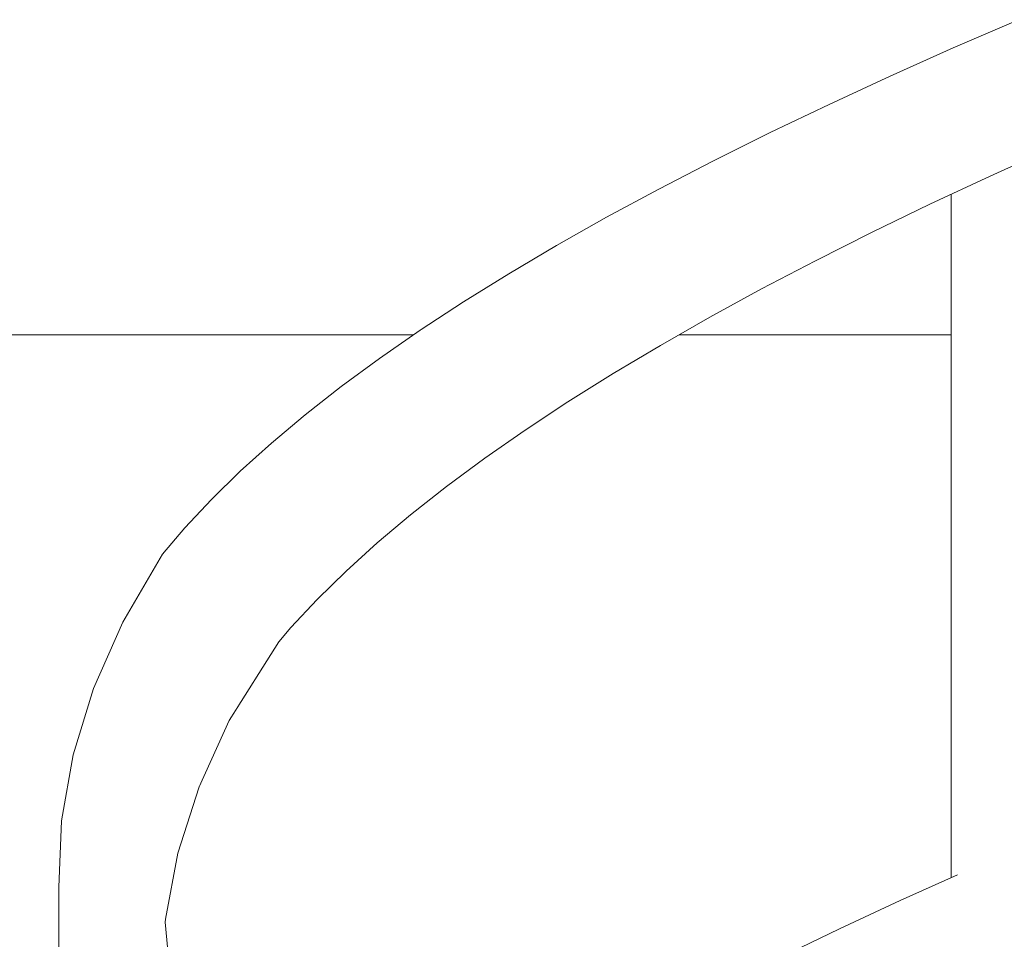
# Model space of a CAD drawing. Header units: millimetres. Extents: x 67877 to 166263, y -957 to 33454.
# Tile 45 of 98: x 80416 to 80703, y 10750 to 11018. Entities that reach past the tile are written whole.
import ezdxf

# ---------------------------------------------------------------- set-up
doc = ezdxf.new("R2010")
doc.units = ezdxf.units.MM
doc.linetypes.add('Wipeout_Contour', pattern=[1000, 0, -1000])
doc.layers.add('0_Nr_pióra__103', color=7, linetype='Continuous', lineweight=5)
doc.layers.add('inw_schody zewnętrzne_Nr_pióra__103', color=7, linetype='Continuous', lineweight=5)

msp = doc.modelspace()

# ---------------------------------------------------------------- linework, layer by layer
at = {"layer": '0_Nr_pióra__103', "linetype": 'Continuous'}
for p, q in [((80495.085, 10840.629), (80502.768, 10848.855)), ((80491.6, 10836.513), (80495.085, 10840.629)), ((80458.531, 10755.622), (80462.185, 10774.931)), ((80672.575, 10761.076), (80689.258, 10768.576)), ((80427.434, 10736.314), (80427.513, 10764.982)), ((80654.893, 10752.85), (80672.575, 10761.076)), ((80458.485, 10754.805), (80458.531, 10755.622)), ((80460.539, 10731.487), (80458.485, 10754.805)), ((80637.836, 10744.623), (80654.893, 10752.85))]:
    msp.add_line(p, q, dxfattribs=at)
at = {"layer": 'inw_schody zewnętrzne_Nr_pióra__103', "linetype": 'Continuous'}
msp.add_line((80458.498, 10926.011), (80341.834, 10926.011), dxfattribs=at)

# ---------------------------------------------------------------- wipeouts: each hides what was drawn before it
at = {"linetype": 'Wipeout_Contour', "ltscale": 2307042.573926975}
msp.add_wipeout([(80688.061, 11009.595), (80731.609, 11017.821), (80707.072, 11017.821)], dxfattribs=at)
at = {"linetype": 'Wipeout_Contour', "ltscale": 2306657.719149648}
msp.add_wipeout([(80599.666, 10952.012), (80558.588, 10943.786), (80586.025, 10943.786)], dxfattribs=at)
at = {"linetype": 'Wipeout_Contour', "ltscale": 2306369.791925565}
msp.add_wipeout([(80501.042, 10877.976), (80464.234, 10869.75), (80493.513, 10869.75)], dxfattribs=at)
at = {"linetype": 'Wipeout_Contour', "ltscale": 2306371.664928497}
msp.add_wipeout([(80486.669, 10861.524), (80486.675, 10861.509), (80486.889, 10861.789)], dxfattribs=at)
at = {"linetype": 'Wipeout_Contour', "ltscale": 2306256.394479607}
msp.add_wipeout([(80428.255, 10784.29), (80458.245, 10784.29), (80461.533, 10803.599)], dxfattribs=at)

# ---------------------------------------------------------------- next in the draw order: linework, layer by layer
at = {"layer": '0_Nr_pióra__103', "linetype": 'Continuous'}
msp.add_line((80688.061, 11009.595), (80707.072, 11017.821), dxfattribs=at)

# ---------------------------------------------------------------- next in the draw order: wipeouts: each hides what was drawn before it
at = {"linetype": 'Wipeout_Contour', "ltscale": 2306644.622124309}
msp.add_wipeout([(80572.501, 10952.012), (80558.588, 10943.786), (80599.666, 10952.012)], dxfattribs=at)
at = {"linetype": 'Wipeout_Contour', "ltscale": 2306348.875997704}
msp.add_wipeout([(80464.234, 10869.75), (80501.042, 10877.976), (80471.913, 10877.976)], dxfattribs=at)
at = {"linetype": 'Wipeout_Contour', "ltscale": 2306230.769987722}
msp.add_wipeout([(80428.255, 10784.29), (80461.533, 10803.599), (80431.609, 10803.599)], dxfattribs=at)

# ---------------------------------------------------------------- next in the draw order: linework, layer by layer
at = {"layer": '0_Nr_pióra__103', "linetype": 'Continuous'}
for p, q in [((80545.346, 10935.559), (80558.588, 10943.786)), ((80457.716, 10862.032), (80464.234, 10869.75)), ((80427.513, 10764.982), (80428.255, 10784.29))]:
    msp.add_line(p, q, dxfattribs=at)

# ---------------------------------------------------------------- next in the draw order: wipeouts: each hides what was drawn before it
at = {"linetype": 'Wipeout_Contour', "ltscale": 2306699.833762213}
msp.add_wipeout([(80572.501, 10952.012), (80599.666, 10952.012), (80613.957, 10960.238)], dxfattribs=at)
at = {"linetype": 'Wipeout_Contour', "ltscale": 2306393.498385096}
msp.add_wipeout([(80509.269, 10886.203), (80471.913, 10877.976), (80501.042, 10877.976)], dxfattribs=at)
at = {"linetype": 'Wipeout_Contour', "ltscale": 2306269.543616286}
msp.add_wipeout([(80431.609, 10803.599), (80461.533, 10803.599), (80467.378, 10822.907)], dxfattribs=at)

# ---------------------------------------------------------------- next in the draw order: wipeouts: each hides what was drawn before it
at = {"linetype": 'Wipeout_Contour', "ltscale": 2306687.646635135}
msp.add_wipeout([(80572.501, 10952.012), (80613.957, 10960.238), (80587.077, 10960.238)], dxfattribs=at)
at = {"linetype": 'Wipeout_Contour', "ltscale": 2306373.412555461}
msp.add_wipeout([(80471.913, 10877.976), (80509.269, 10886.203), (80480.303, 10886.203)], dxfattribs=at)
at = {"linetype": 'Wipeout_Contour', "ltscale": 2306246.461653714}
msp.add_wipeout([(80437.57, 10822.907), (80431.609, 10803.599), (80467.378, 10822.907)], dxfattribs=at)

# ---------------------------------------------------------------- next in the draw order: linework, layer by layer
at = {"layer": '0_Nr_pióra__103', "linetype": 'Continuous'}
for p, q in [((80558.588, 10943.786), (80572.501, 10952.012)), ((80464.234, 10869.75), (80471.913, 10877.976)), ((80428.255, 10784.29), (80431.609, 10803.599))]:
    msp.add_line(p, q, dxfattribs=at)

# ---------------------------------------------------------------- next in the draw order: wipeouts: each hides what was drawn before it
at = {"linetype": 'Wipeout_Contour', "ltscale": 2306733.12988415}
msp.add_wipeout([(80599.666, 10952.012), (80602.726, 10922.891), (80617.159, 10931.117)], dxfattribs=at)
at = {"linetype": 'Wipeout_Contour', "ltscale": 2306419.308017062}
msp.add_wipeout([(80518.189, 10894.429), (80480.303, 10886.203), (80509.269, 10886.203)], dxfattribs=at)
at = {"linetype": 'Wipeout_Contour', "ltscale": 2306306.216561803}
msp.add_wipeout([(80467.378, 10822.907), (80461.533, 10803.599), (80468.393, 10794.239)], dxfattribs=at)

# ---------------------------------------------------------------- next in the draw order: linework, layer by layer
at = {"layer": '0_Nr_pióra__103', "linetype": 'Continuous'}
msp.add_line((80588.942, 10914.665), (80602.726, 10922.891), dxfattribs=at)
at = {"layer": 'inw_schody zewnętrzne_Nr_pióra__103', "linetype": 'Continuous'}
msp.add_line((80687.474, 10926.011), (80608.201, 10926.011), dxfattribs=at)

# ---------------------------------------------------------------- next in the draw order: wipeouts: each hides what was drawn before it
at = {"linetype": 'Wipeout_Contour', "ltscale": 2306744.115726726}
msp.add_wipeout([(80599.666, 10952.012), (80617.159, 10931.117), (80613.957, 10960.238)], dxfattribs=at)
at = {"linetype": 'Wipeout_Contour', "ltscale": 2306400.063075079}
msp.add_wipeout([(80489.402, 10894.429), (80480.303, 10886.203), (80518.189, 10894.429)], dxfattribs=at)
at = {"linetype": 'Wipeout_Contour', "ltscale": 2306290.393696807}
msp.add_wipeout([(80437.57, 10822.907), (80467.378, 10822.907), (80475.768, 10842.216)], dxfattribs=at)

# ---------------------------------------------------------------- next in the draw order: linework, layer by layer
at = {"layer": '0_Nr_pióra__103', "linetype": 'Continuous'}
msp.add_line((80471.913, 10877.976), (80480.303, 10886.203), dxfattribs=at)

# ---------------------------------------------------------------- next in the draw order: wipeouts: each hides what was drawn before it
at = {"linetype": 'Wipeout_Contour', "ltscale": 2306743.906784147}
msp.add_wipeout([(80587.077, 10960.238), (80613.957, 10960.238), (80628.893, 10968.464)], dxfattribs=at)
at = {"linetype": 'Wipeout_Contour', "ltscale": 2306452.168940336}
msp.add_wipeout([(80509.269, 10886.203), (80511.147, 10857.082), (80520.219, 10865.308)], dxfattribs=at)
at = {"linetype": 'Wipeout_Contour', "ltscale": 2306269.911987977}
msp.add_wipeout([(80446.128, 10842.216), (80437.57, 10822.907), (80475.768, 10842.216)], dxfattribs=at)

# ---------------------------------------------------------------- next in the draw order: linework, layer by layer
at = {"layer": '0_Nr_pióra__103', "linetype": 'Continuous'}
for p, q in [((80446.128, 10842.216), (80457.716, 10862.032)), ((80502.768, 10848.855), (80511.147, 10857.082)), ((80437.57, 10822.907), (80446.128, 10842.216)), ((80431.609, 10803.599), (80437.57, 10822.907))]:
    msp.add_line(p, q, dxfattribs=at)

# ---------------------------------------------------------------- next in the draw order: wipeouts: each hides what was drawn before it
at = {"linetype": 'Wipeout_Contour', "ltscale": 2306732.636013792}
msp.add_wipeout([(80587.077, 10960.238), (80628.893, 10968.464), (80602.31, 10968.464)], dxfattribs=at)
at = {"linetype": 'Wipeout_Contour', "ltscale": 2306458.961517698}
msp.add_wipeout([(80509.269, 10886.203), (80520.219, 10865.308), (80518.189, 10894.429)], dxfattribs=at)
at = {"linetype": 'Wipeout_Contour', "ltscale": 2306322.681445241}
msp.add_wipeout([(80477.145, 10813.548), (80467.378, 10822.907), (80468.393, 10794.239)], dxfattribs=at)

# ---------------------------------------------------------------- next in the draw order: linework, layer by layer
at = {"layer": '0_Nr_pióra__103', "linetype": 'Continuous'}
for p, q in [((80572.501, 10952.012), (80587.077, 10960.238)), ((80462.185, 10774.931), (80468.393, 10794.239))]:
    msp.add_line(p, q, dxfattribs=at)

# ---------------------------------------------------------------- next in the draw order: wipeouts: each hides what was drawn before it
at = {"linetype": 'Wipeout_Contour', "ltscale": 2306777.187116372}
msp.add_wipeout([(80613.957, 10960.238), (80617.159, 10931.117), (80632.235, 10939.343)], dxfattribs=at)
at = {"linetype": 'Wipeout_Contour', "ltscale": 2306447.208713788}
msp.add_wipeout([(80527.8, 10902.655), (80489.402, 10894.429), (80518.189, 10894.429)], dxfattribs=at)
at = {"linetype": 'Wipeout_Contour', "ltscale": 2306329.79386661}
msp.add_wipeout([(80475.768, 10842.216), (80467.378, 10822.907), (80477.145, 10813.548)], dxfattribs=at)

# ---------------------------------------------------------------- next in the draw order: linework, layer by layer
at = {"layer": '0_Nr_pióra__103', "linetype": 'Continuous'}
msp.add_line((80602.726, 10922.891), (80617.159, 10931.117), dxfattribs=at)

# ---------------------------------------------------------------- next in the draw order: wipeouts: each hides what was drawn before it
at = {"linetype": 'Wipeout_Contour', "ltscale": 2306788.675528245}
msp.add_wipeout([(80613.957, 10960.238), (80632.235, 10939.343), (80628.893, 10968.464)], dxfattribs=at)
at = {"linetype": 'Wipeout_Contour', "ltscale": 2306428.814944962}
msp.add_wipeout([(80499.204, 10902.655), (80489.402, 10894.429), (80527.8, 10902.655)], dxfattribs=at)
at = {"linetype": 'Wipeout_Contour', "ltscale": 3075139.206112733}
msp.add_wipeout([(80475.768, 10842.216), (80477.145, 10813.548), (80486.531, 10829.711), (80486.583, 10833.795)], dxfattribs=at)

# ---------------------------------------------------------------- next in the draw order: linework, layer by layer
at = {"layer": '0_Nr_pióra__103', "linetype": 'Continuous'}
for p, q in [((80480.303, 10886.203), (80489.402, 10894.429)), ((80477.145, 10813.548), (80491.6, 10836.513)), ((80468.393, 10794.239), (80477.145, 10813.548))]:
    msp.add_line(p, q, dxfattribs=at)

# ---------------------------------------------------------------- next in the draw order: wipeouts: each hides what was drawn before it
at = {"linetype": 'Wipeout_Contour', "ltscale": 2306789.917342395}
msp.add_wipeout([(80644.465, 10976.69), (80602.31, 10968.464), (80628.893, 10968.464)], dxfattribs=at)
at = {"linetype": 'Wipeout_Contour', "ltscale": 2306480.178069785}
msp.add_wipeout([(80529.98, 10873.534), (80518.189, 10894.429), (80520.219, 10865.308)], dxfattribs=at)

# ---------------------------------------------------------------- next in the draw order: linework, layer by layer
at = {"layer": '0_Nr_pióra__103', "linetype": 'Continuous'}
msp.add_line((80511.147, 10857.082), (80520.219, 10865.308), dxfattribs=at)

# ---------------------------------------------------------------- next in the draw order: wipeouts: each hides what was drawn before it
at = {"linetype": 'Wipeout_Contour', "ltscale": 2306779.568902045}
msp.add_wipeout([(80618.192, 10976.69), (80602.31, 10968.464), (80644.465, 10976.69)], dxfattribs=at)
at = {"linetype": 'Wipeout_Contour', "ltscale": 2306487.509296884}
msp.add_wipeout([(80527.8, 10902.655), (80518.189, 10894.429), (80529.98, 10873.534)], dxfattribs=at)

# ---------------------------------------------------------------- next in the draw order: linework, layer by layer
at = {"layer": '0_Nr_pióra__103', "linetype": 'Continuous'}
msp.add_line((80587.077, 10960.238), (80602.31, 10968.464), dxfattribs=at)

# ---------------------------------------------------------------- next in the draw order: wipeouts: each hides what was drawn before it
at = {"linetype": 'Wipeout_Contour', "ltscale": 2306823.166165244}
msp.add_wipeout([(80647.946, 10947.569), (80628.893, 10968.464), (80632.235, 10939.343)], dxfattribs=at)
at = {"linetype": 'Wipeout_Contour', "ltscale": 2306477.187307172}
msp.add_wipeout([(80499.204, 10902.655), (80527.8, 10902.655), (80538.095, 10910.881)], dxfattribs=at)

# ---------------------------------------------------------------- next in the draw order: linework, layer by layer
at = {"layer": '0_Nr_pióra__103', "linetype": 'Continuous'}
msp.add_line((80617.159, 10931.117), (80632.235, 10939.343), dxfattribs=at)

# ---------------------------------------------------------------- next in the draw order: wipeouts: each hides what was drawn before it
at = {"linetype": 'Wipeout_Contour', "ltscale": 2306835.151541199}
msp.add_wipeout([(80644.465, 10976.69), (80628.893, 10968.464), (80647.946, 10947.569)], dxfattribs=at)
at = {"linetype": 'Wipeout_Contour', "ltscale": 2306459.654555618}
msp.add_wipeout([(80499.204, 10902.655), (80538.095, 10910.881), (80509.704, 10910.881)], dxfattribs=at)

# ---------------------------------------------------------------- next in the draw order: linework, layer by layer
at = {"layer": '0_Nr_pióra__103', "linetype": 'Continuous'}
msp.add_line((80489.402, 10894.429), (80499.204, 10902.655), dxfattribs=at)

# ---------------------------------------------------------------- next in the draw order: wipeouts: each hides what was drawn before it
at = {"linetype": 'Wipeout_Contour', "ltscale": 2306837.843629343}
msp.add_wipeout([(80618.192, 10976.69), (80644.465, 10976.69), (80660.667, 10984.916)], dxfattribs=at)
at = {"linetype": 'Wipeout_Contour', "ltscale": 2306510.249815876}
msp.add_wipeout([(80527.8, 10902.655), (80529.98, 10873.534), (80540.425, 10881.76)], dxfattribs=at)

# ---------------------------------------------------------------- next in the draw order: linework, layer by layer
at = {"layer": '0_Nr_pióra__103', "linetype": 'Continuous'}
msp.add_line((80520.219, 10865.308), (80529.98, 10873.534), dxfattribs=at)

# ---------------------------------------------------------------- next in the draw order: wipeouts: each hides what was drawn before it
at = {"linetype": 'Wipeout_Contour', "ltscale": 2306828.423006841}
msp.add_wipeout([(80618.192, 10976.69), (80660.667, 10984.916), (80634.717, 10984.916)], dxfattribs=at)
at = {"linetype": 'Wipeout_Contour', "ltscale": 2306518.116049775}
msp.add_wipeout([(80527.8, 10902.655), (80540.425, 10881.76), (80538.095, 10910.881)], dxfattribs=at)

# ---------------------------------------------------------------- next in the draw order: linework, layer by layer
at = {"layer": '0_Nr_pióra__103', "linetype": 'Continuous'}
msp.add_line((80602.31, 10968.464), (80618.192, 10976.69), dxfattribs=at)

# ---------------------------------------------------------------- next in the draw order: wipeouts: each hides what was drawn before it
at = {"linetype": 'Wipeout_Contour', "ltscale": 2306871.045212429}
msp.add_wipeout([(80644.465, 10976.69), (80647.946, 10947.569), (80664.285, 10955.795)], dxfattribs=at)
at = {"linetype": 'Wipeout_Contour', "ltscale": 2306509.229647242}
msp.add_wipeout([(80509.704, 10910.881), (80538.095, 10910.881), (80549.071, 10919.107)], dxfattribs=at)

# ---------------------------------------------------------------- next in the draw order: linework, layer by layer
at = {"layer": '0_Nr_pióra__103', "linetype": 'Continuous'}
msp.add_line((80632.235, 10939.343), (80647.946, 10947.569), dxfattribs=at)

# ---------------------------------------------------------------- next in the draw order: wipeouts: each hides what was drawn before it
at = {"linetype": 'Wipeout_Contour', "ltscale": 2306883.521711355}
msp.add_wipeout([(80644.465, 10976.69), (80664.285, 10955.795), (80660.667, 10984.916)], dxfattribs=at)
at = {"linetype": 'Wipeout_Contour', "ltscale": 2306492.567264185}
msp.add_wipeout([(80509.704, 10910.881), (80549.071, 10919.107), (80520.898, 10919.107)], dxfattribs=at)

# ---------------------------------------------------------------- next in the draw order: linework, layer by layer
at = {"layer": '0_Nr_pióra__103', "linetype": 'Continuous'}
msp.add_line((80499.204, 10902.655), (80509.704, 10910.881), dxfattribs=at)

# ---------------------------------------------------------------- next in the draw order: wipeouts: each hides what was drawn before it
at = {"linetype": 'Wipeout_Contour', "ltscale": 2306887.662921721}
msp.add_wipeout([(80634.717, 10984.916), (80660.667, 10984.916), (80677.49, 10993.143)], dxfattribs=at)
at = {"linetype": 'Wipeout_Contour', "ltscale": 2306542.369936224}
msp.add_wipeout([(80538.095, 10910.881), (80540.425, 10881.76), (80551.55, 10889.986)], dxfattribs=at)

# ---------------------------------------------------------------- next in the draw order: linework, layer by layer
at = {"layer": '0_Nr_pióra__103', "linetype": 'Continuous'}
msp.add_line((80529.98, 10873.534), (80540.425, 10881.76), dxfattribs=at)

# ---------------------------------------------------------------- next in the draw order: wipeouts: each hides what was drawn before it
at = {"linetype": 'Wipeout_Contour', "ltscale": 2306879.175119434}
msp.add_wipeout([(80634.717, 10984.916), (80677.49, 10993.143), (80651.875, 10993.143)], dxfattribs=at)
at = {"linetype": 'Wipeout_Contour', "ltscale": 2306550.767284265}
msp.add_wipeout([(80538.095, 10910.881), (80551.55, 10889.986), (80549.071, 10919.107)], dxfattribs=at)

# ---------------------------------------------------------------- next in the draw order: linework, layer by layer
at = {"layer": '0_Nr_pióra__103', "linetype": 'Continuous'}
msp.add_line((80618.192, 10976.69), (80634.717, 10984.916), dxfattribs=at)

# ---------------------------------------------------------------- next in the draw order: wipeouts: each hides what was drawn before it
at = {"linetype": 'Wipeout_Contour', "ltscale": 2306920.801533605}
msp.add_wipeout([(80660.667, 10984.916), (80664.285, 10955.795), (80681.243, 10964.022)], dxfattribs=at)
at = {"linetype": 'Wipeout_Contour', "ltscale": 2306543.320600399}
msp.add_wipeout([(80520.898, 10919.107), (80549.071, 10919.107), (80560.721, 10927.333)], dxfattribs=at)

# ---------------------------------------------------------------- next in the draw order: linework, layer by layer
at = {"layer": '0_Nr_pióra__103', "linetype": 'Continuous'}
msp.add_line((80647.946, 10947.569), (80664.285, 10955.795), dxfattribs=at)

# ---------------------------------------------------------------- next in the draw order: wipeouts: each hides what was drawn before it
at = {"linetype": 'Wipeout_Contour', "ltscale": 2306933.763080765}
msp.add_wipeout([(80660.667, 10984.916), (80681.243, 10964.022), (80677.49, 10993.143)], dxfattribs=at)
at = {"linetype": 'Wipeout_Contour', "ltscale": 2306527.537455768}
msp.add_wipeout([(80520.898, 10919.107), (80560.721, 10927.333), (80532.781, 10927.333)], dxfattribs=at)

# ---------------------------------------------------------------- next in the draw order: linework, layer by layer
at = {"layer": '0_Nr_pióra__103', "linetype": 'Continuous'}
for p, q in [((80532.781, 10927.333), (80545.346, 10935.559)), ((80520.898, 10919.107), (80532.781, 10927.333)), ((80509.704, 10910.881), (80520.898, 10919.107))]:
    msp.add_line(p, q, dxfattribs=at)
at = {"layer": 'inw_schody zewnętrzne_Nr_pióra__103', "linetype": 'Continuous'}
msp.add_line((80530.871, 10926.011), (80458.498, 10926.011), dxfattribs=at)

# ---------------------------------------------------------------- next in the draw order: wipeouts: each hides what was drawn before it
at = {"linetype": 'Wipeout_Contour', "ltscale": 2306939.35159279}
msp.add_wipeout([(80651.875, 10993.143), (80677.49, 10993.143), (80694.927, 11001.369)], dxfattribs=at)
at = {"linetype": 'Wipeout_Contour', "ltscale": 2306576.523225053}
msp.add_wipeout([(80549.071, 10919.107), (80551.55, 10889.986), (80563.347, 10898.212)], dxfattribs=at)

# ---------------------------------------------------------------- next in the draw order: linework, layer by layer
at = {"layer": '0_Nr_pióra__103', "linetype": 'Continuous'}
msp.add_line((80540.425, 10881.76), (80551.55, 10889.986), dxfattribs=at)

# ---------------------------------------------------------------- next in the draw order: wipeouts: each hides what was drawn before it
at = {"linetype": 'Wipeout_Contour', "ltscale": 2306931.801126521}
msp.add_wipeout([(80651.875, 10993.143), (80694.927, 11001.369), (80669.66, 11001.369)], dxfattribs=at)
at = {"linetype": 'Wipeout_Contour', "ltscale": 2306585.447534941}
msp.add_wipeout([(80549.071, 10919.107), (80563.347, 10898.212), (80560.721, 10927.333)], dxfattribs=at)

# ---------------------------------------------------------------- next in the draw order: linework, layer by layer
at = {"layer": '0_Nr_pióra__103', "linetype": 'Continuous'}
for p, q in [((80651.875, 10993.143), (80669.66, 11001.369)), ((80634.717, 10984.916), (80651.875, 10993.143))]:
    msp.add_line(p, q, dxfattribs=at)

# ---------------------------------------------------------------- next in the draw order: wipeouts: each hides what was drawn before it
at = {"linetype": 'Wipeout_Contour', "ltscale": 2306972.411509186}
msp.add_wipeout([(80677.49, 10993.143), (80681.243, 10964.022), (80698.814, 10972.248)], dxfattribs=at)
at = {"linetype": 'Wipeout_Contour', "ltscale": 2306612.693477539}
msp.add_wipeout([(80575.813, 10906.439), (80560.721, 10927.333), (80563.347, 10898.212)], dxfattribs=at)

# ---------------------------------------------------------------- next in the draw order: linework, layer by layer
at = {"layer": '0_Nr_pióra__103', "linetype": 'Continuous'}
for p, q in [((80687.474, 10767.774), (80687.474, 10966.939)), ((80664.285, 10955.795), (80681.243, 10964.022)), ((80575.813, 10906.439), (80588.942, 10914.665)), ((80563.347, 10898.212), (80575.813, 10906.439)), ((80551.55, 10889.986), (80563.347, 10898.212))]:
    msp.add_line(p, q, dxfattribs=at)

# ---------------------------------------------------------------- next in the draw order: wipeouts: each hides what was drawn before it
at = {"linetype": 'Wipeout_Contour', "ltscale": 2306985.851799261}
msp.add_wipeout([(80677.49, 10993.143), (80698.814, 10972.248), (80694.927, 11001.369)], dxfattribs=at)

# ---------------------------------------------------------------- next in the draw order: linework, layer by layer
at = {"layer": '0_Nr_pióra__103', "linetype": 'Continuous'}
msp.add_line((80669.66, 11001.369), (80688.061, 11009.595), dxfattribs=at)

# ---------------------------------------------------------------- next in the draw order: wipeouts: each hides what was drawn before it
at = {"linetype": 'Wipeout_Contour', "ltscale": 2307025.850635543}
msp.add_wipeout([(80694.927, 11001.369), (80698.814, 10972.248), (80716.988, 10980.474)], dxfattribs=at)

# ---------------------------------------------------------------- next in the draw order: linework, layer by layer
at = {"layer": '0_Nr_pióra__103', "linetype": 'Continuous'}
for p, q in [((80698.814, 10972.248), (80716.988, 10980.474)), ((80681.243, 10964.022), (80698.814, 10972.248))]:
    msp.add_line(p, q, dxfattribs=at)

doc.saveas('drawing.dxf')
